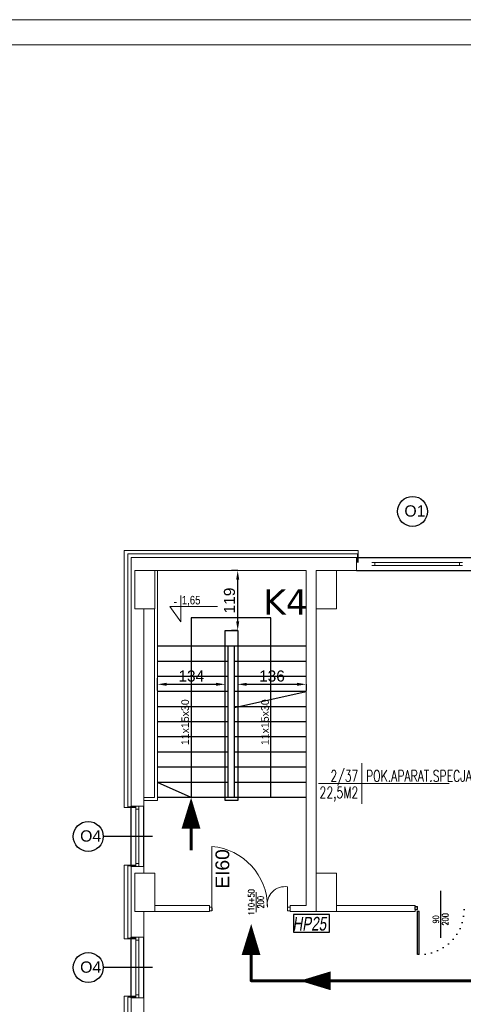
# Model space of a CAD drawing. Header units: millimetres. Extents: x 126553 to 403692, y -95821 to 38049.
# Tile 249 of 256: x 247221 to 248101, y 13172 to 15124. Entities that reach past the tile are written whole.
import ezdxf
from ezdxf.enums import TextEntityAlignment as Align

# ---------------------------------------------------------------- set-up
doc = ezdxf.new("R2010")
doc.units = ezdxf.units.MM
doc.linetypes.add('DOTX2', pattern=[12.7, 0, -12.7])
for name, color, linetype, lineweight in [('_(06 GRUBA)', 7, 'Continuous', 40), ('CIENKIE', 7, 'Continuous', 18), ('ekspertyza', 7, 'Continuous', 30), ('ewakaucja', 3, 'Continuous', 50), ('ocieplenie', 253, 'BATTING', 18), ('OKNA', 7, 'Continuous', 13), ('opisy', 7, 'Continuous', 18), ('ramki', 250, 'Continuous', 13), ('WAW_ŚLUSARKA ALUMINIOWA OPIS PB', 7, 'Continuous', 9), ('WYMIAR', 7, 'Continuous', 18), ('ŚCIANY GRUBE', 7, 'Continuous', 20)]:
    doc.layers.add(name, color=color, linetype=linetype, lineweight=lineweight)
doc.layers.add('WENTYLE_WADLIWE', color=1, linetype='Continuous')
doc.layers.add('WIDOK', color=7, linetype='Continuous')
doc.styles.add('Arial', font='arial.ttf')
doc.styles.add('OPIS', font='romans.shx', dxfattribs={"width": 0.8})
doc.styles.add('ROMANS', font='romans.shx', dxfattribs={"width": 0.7})
doc.styles.add('STYLE1', font='txt', dxfattribs={"width": 0.8})
doc.linetypes.add('BATTING', pattern='A,0.0001,-0.1,[134,LTYPESHP.SHX,S=0.1,R=0,X=-0.1,Y=0],-0.2,[134,LTYPESHP.SHX,S=0.1,R=180,X=0.1,Y=0],-0.1', length=0.4001)
doc.dimstyles.new('100 moje', dxfattribs={"dimtxt": 22, "dimasz": 12, "dimexe": 12, "dimexo": 20, "dimgap": 3, "dimtad": 1, "dimdec": 1, "dimrnd": 0.5, "dimtxsty": 'Standard', "dimblk1": 'ARCHTICK', "dimblk2": 'ARCHTICK', "dimsah": 1, "dimcen": 0.1, "dimdle": 10, "dimclrd": 256, "dimclre": 256, "dimclrt": 256, "dimadec": 0, "dimazin": 0, "dimtfac": 1, "dimtdec": 1, "dimtofl": 0, "dimtmove": 1, "dimatfit": 3, "dimfxl": 12, "dimfxlon": 1, "dimtolj": 1, "dimtzin": 0, "dimarcsym": 0})

# ---------------------------------------------------------------- blocks, each defined once
blk = doc.blocks.new('KOTA')
blk.add_lwpolyline([(81.1, 33.8), (-23.8, 33.8), (0, 0), (0, 57.5)])
at = {"style": 'Arial', "flags": 4}
blk.add_attdef('+', text='', height=18.9, dxfattribs=at).set_placement((-12, 44.5), align=Align.MIDDLE)
at = {"style": 'Arial', "width": 0.8, "flags": 4}
blk.add_attdef('00.00', (2.4, 38.1), '', height=18.9, dxfattribs=at)
blk = doc.blocks.new('OKNO')
at = {"layer": 'OKNA'}
for p, q in [((30, 15.9), (210, 15.9)), ((30, 9.9), (210, 9.9)), ((36, 9.9), (36, 15.9)), ((204, 9.9), (204, 15.9))]:
    blk.add_line(p, q, dxfattribs=at)
blk = doc.blocks.new('METKA')
for p, q in [((0, 26.9), (0, -26.9)), ((-57.4, 0), (115.4, 0))]:
    blk.add_line(p, q)
at = {"layer": 'opisy', "style": 'STYLE1', "width": 0.8, "flags": 4}
for tag, p in [('NUMER', (-6.1, 4.5)), ('POWIERZCHNIA', (-6, -24.6))]:
    blk.add_attdef(tag, text='', height=17, dxfattribs=at).set_placement(p, align=Align.RIGHT)
for tag, p in [('NAZWA', (5.3, 4.6)), ('POSADZKA', (5.6, -24.7))]:
    blk.add_attdef(tag, p, '', height=17, dxfattribs=at)
blk = doc.blocks.new('o2')
at = {"layer": 'WIDOK'}
blk.add_circle((-85.4, -0.7), 29.7, dxfattribs=at)
at = {"layer": 'opisy', "insert": (-101.5, 11.4), "char_height": 22.4, "width": 15.9, "attachment_point": 1}
blk.add_mtext('{\\fArial|b0|i0|c238|p34;O4}', dxfattribs=at)
blk = doc.blocks.new('o1')
at = {"layer": 'WIDOK'}
blk.add_circle((-85.4, -0.7), 29.7, dxfattribs=at)
at = {"layer": 'opisy', "insert": (-101.5, 11.4), "char_height": 22.4, "width": 15.9, "attachment_point": 1}
blk.add_mtext('{\\fArial|b0|i0|c238|p34;O1}', dxfattribs=at)
blk = doc.blocks.new('A$C121B6CE3')
blk.add_lwpolyline([(0, -20), (0, 20)])
at = {"style": 'OPIS', "width": 0.8}
blk.add_attdef('Szerokość', text='', height=12, rotation=90, dxfattribs=at).set_placement((0, 0), align=Align.BOTTOM_CENTER)
blk.add_attdef('Wysokość', text='', height=12, rotation=90, dxfattribs=at).set_placement((3, 0), align=Align.TOP_CENTER)
blk = doc.blocks.new('*D2444')
at = {"layer": 'Defpoints', "color": 0, "linetype": 'Continuous', "transparency": 16777216}
for p in [(247653.5, 14031.7), (247653.5, 14031.7), (247653.5, 13912.7)]:
    blk.add_point(p, dxfattribs=at)
at = {"layer": 'ekspertyza', "color": 1, "linetype": 'Continuous', "lineweight": -2, "transparency": 16777216}
for p, q in [((247653.5, 14031.7), (247641.5, 14031.7)), ((247653.5, 13930.7), (247653.5, 14013.7)), ((247653.5, 13912.7), (247641.5, 13912.7))]:
    blk.add_line(p, q, dxfattribs=at)
at = {"layer": 'ekspertyza', "color": 1, "linetype": 'Continuous', "transparency": 16777216}
for points in [[(247650.5, 14013.7), (247656.5, 14013.7), (247653.5, 14031.7)], [(247650.5, 13930.7), (247656.5, 13930.7), (247653.5, 13912.7)]]:
    blk.add_solid(points, dxfattribs=at)
at = {"layer": 'ekspertyza', "color": 1, "linetype": 'Continuous', "lineweight": 20, "transparency": 16777216, "insert": (247637.3, 13972.2), "char_height": 22, "attachment_point": 5, "rotation": 90, "style": 'Arial'}
blk.add_mtext('\\A1;119', dxfattribs=at)
blk = doc.blocks.new('*D2445')
at = {"layer": 'Defpoints', "color": 0, "linetype": 'Continuous', "transparency": 16777216}
for p in [(247628.5, 13806.1), (247494.5, 13761.7), (247628.5, 13761.7)]:
    blk.add_point(p, dxfattribs=at)
at = {"layer": 'ekspertyza', "color": 1, "linetype": 'Continuous', "lineweight": -2, "transparency": 16777216}
for p, q in [((247494.5, 13794.1), (247494.5, 13818.1)), ((247512.5, 13806.1), (247610.5, 13806.1)), ((247628.5, 13794.1), (247628.5, 13818.1))]:
    blk.add_line(p, q, dxfattribs=at)
at = {"layer": 'ekspertyza', "color": 1, "linetype": 'Continuous', "transparency": 16777216}
for points in [[(247512.5, 13809.1), (247512.5, 13803.1), (247494.5, 13806.1)], [(247610.5, 13809.1), (247610.5, 13803.1), (247628.5, 13806.1)]]:
    blk.add_solid(points, dxfattribs=at)
at = {"layer": 'ekspertyza', "color": 1, "linetype": 'Continuous', "lineweight": 20, "transparency": 16777216, "insert": (247561.5, 13822.4), "char_height": 22, "attachment_point": 5, "style": 'Arial'}
blk.add_mtext('\\A1;134', dxfattribs=at)
blk = doc.blocks.new('*D2446')
at = {"layer": 'Defpoints', "color": 0, "linetype": 'Continuous', "transparency": 16777216}
for p in [(247653.5, 13821.7), (247789.5, 13821.7), (247789.5, 13806.1)]:
    blk.add_point(p, dxfattribs=at)
at = {"layer": 'ekspertyza', "color": 1, "linetype": 'Continuous', "lineweight": -2, "transparency": 16777216}
for p, q in [((247653.5, 13806.1), (247653.5, 13794.1)), ((247671.5, 13806.1), (247771.5, 13806.1)), ((247789.5, 13806.1), (247789.5, 13794.1))]:
    blk.add_line(p, q, dxfattribs=at)
at = {"layer": 'ekspertyza', "color": 1, "linetype": 'Continuous', "transparency": 16777216}
for points in [[(247671.5, 13809.1), (247671.5, 13803.1), (247653.5, 13806.1)], [(247771.5, 13809.1), (247771.5, 13803.1), (247789.5, 13806.1)]]:
    blk.add_solid(points, dxfattribs=at)
at = {"layer": 'ekspertyza', "color": 1, "linetype": 'Continuous', "lineweight": 20, "transparency": 16777216, "insert": (247721.5, 13822.4), "char_height": 22, "attachment_point": 5, "style": 'Arial'}
blk.add_mtext('\\A1;136', dxfattribs=at)

msp = doc.modelspace()

# ---------------------------------------------------------------- linework, layer by layer
for p, q in [((248056.29728, 13303.63451), (248056.29728, 13396.65162)), ((247602.48634, 13362.92458), (247602.48634, 13356.80458)), ((248005.29728, 13359.38406), (248005.29728, 13365.50406)), ((248005.29728, 13365.50406), (248009.89188, 13365.50406)), ((248005.29728, 13359.38406), (248009.89188, 13359.38406)), ((248009.89188, 13359.38406), (248009.89188, 13365.50406)), ((248009.89188, 13270.32475), (248009.89188, 13356.62731)), ((248009.89188, 13356.62731), (248013.56755, 13356.62731)), ((248013.56755, 13270.24893), (248013.56755, 13356.62731)), ((248013.56755, 13270.24893), (248009.89188, 13270.24893))]:
    msp.add_line(p, q)
at = {"linetype": 'DOTX2', "extrusion": (0, 0, -1)}
msp.add_ellipse((248013.56755, 13359.38406), major_axis=(-63.02806, 63.02806), ratio=1, start_param=2.3561944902, end_param=3.9682396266, dxfattribs=at)
at = {"layer": '_(06 GRUBA)', "color": 3}
for points in [[(247561.17701, 13581.65846, 0, 37.5, 0), (247560.92218, 13519.95575, 37.5, 37.5, 0)], [(247680.28292, 13330.99509, 0, 37.5, 0), (247680.02808, 13269.29237, 37.5, 37.5, 0)], [(247776.54831, 13218.35067, 0, 37.5, 0), (247838.25155, 13218.35067, 37.5, 37.5, 0)]]:
    msp.add_lwpolyline(points, format="xyseb", dxfattribs=at)
at = {"layer": 'ewakaucja', "color": 3, "lineweight": 60}
msp.add_line((247560.92193, 13477.57826), (247560.92193, 13551.72107), dxfattribs=at)
msp.add_lwpolyline([(247680.02808, 13320.23407), (247680.02808, 13218.35067), (249074.07742, 13218.35067)], dxfattribs=at)
at = {"layer": 'ocieplenie'}
for p, q in [((247428.48927, 14071.65846), (247892.48927, 14071.65846)), ((247428.48927, 13561.65909), (247428.48927, 14071.65846)), ((247892.48927, 14047.56639), (247892.48927, 14071.65846)), ((247451.58135, 13561.65909), (247428.48927, 13561.65909)), ((247428.48927, 13301.65909), (247428.48927, 13447.65783)), ((247451.58135, 13447.65783), (247428.48927, 13447.65783)), ((247451.58135, 13301.65909), (247428.48927, 13301.65909)), ((247428.48927, 13081.65909), (247428.48927, 13187.65783)), ((247451.58135, 13187.65783), (247428.48927, 13187.65783))]:
    msp.add_line(p, q, dxfattribs=at)
at = {"layer": 'ocieplenie', "linetype": 'BATTING', "ltscale": 0.65}
for p, q in [((247435.48927, 14064.65846), (247890.98927, 14064.65846)), ((247435.48927, 13563.15909), (247435.48927, 14064.65846)), ((247435.48927, 13301.65909), (247435.48927, 13446.15783)), ((247435.48927, 13081.65909), (247435.48927, 13186.15783))]:
    msp.add_line(p, q, dxfattribs=at)
at = {"layer": 'ocieplenie', "linetype": 'BATTING', "ltscale": 0.15}
for p, q in [((247890.98927, 14047.56639), (247890.98927, 14064.65846)), ((247451.58135, 13563.15909), (247435.48927, 13563.15909)), ((247451.58135, 13446.15783), (247435.48927, 13446.15783)), ((247451.58135, 13303.15909), (247435.48927, 13303.15909)), ((247451.58135, 13186.15783), (247435.48927, 13186.15783))]:
    msp.add_line(p, q, dxfattribs=at)
at = {"layer": 'OKNA'}
for p, q in [((247451.58135, 13444.65846), (247451.58135, 13564.65846)), ((247457.58135, 13558.65846), (247451.58135, 13558.65846)), ((247457.58135, 13444.65846), (247457.58135, 13564.65846)), ((247457.58135, 13450.65846), (247451.58135, 13450.65846)), ((247451.58135, 13184.65846), (247451.58135, 13304.65846)), ((247457.58135, 13298.65846), (247451.58135, 13298.65846)), ((247457.58135, 13184.65846), (247457.58135, 13304.65846)), ((247457.58135, 13190.65846), (247451.58135, 13190.65846))]:
    msp.add_line(p, q, dxfattribs=at)
at = {"layer": 'opisy', "color": 7}
msp.add_line((247752.4109, 13364.60458), (247752.48634, 13404.60458), dxfattribs=at)
msp.add_lwpolyline([(247602.48634, 13364.60458), (247602.48634, 13484.60458)], dxfattribs=at)
at = {"layer": 'opisy'}
msp.add_lwpolyline([(247602.48634, 13364.60458), (247602.48634, 13464.60458)], dxfattribs=at)
at = {"layer": 'opisy', "color": 7}
for points in [[(247597.44862, 13356.80458), (247597.44862, 13364.60458), (247602.48634, 13364.60458), (247602.48634, 13356.80458)], [(247597.44862, 13356.80458), (247597.44862, 13364.60458), (247602.48634, 13364.60458), (247602.48634, 13356.80458)], [(247752.4109, 13356.80458), (247752.4109, 13364.60458), (247757.44862, 13364.60458), (247757.44862, 13356.80458)]]:
    msp.add_lwpolyline(points, close=True, dxfattribs=at)
for centre, radius, start, end in [((247592.44085, 13364.97955), 120.04607, 359.82103308, 85.19986107), ((247747.05166, 13370.03925), 34.98996, 81.06458245, 188.93541754)]:
    msp.add_arc(centre, radius, start, end, dxfattribs=at)
at = {"layer": 'ramki', "color": 0, "ltscale": 0.6}
for points in [[(246822.07419, 15123.67677), (259725.78952, 15123.67677), (259725.78952, 10923.67677), (246822.07419, 10923.67677)], [(247022.07419, 15073.67677), (259675.78952, 15073.67677), (259675.78952, 10973.67677), (247022.07419, 10973.67677)]]:
    msp.add_lwpolyline(points, close=True, dxfattribs=at)
at = {"layer": 'WENTYLE_WADLIWE', "color": 1, "true_color": 0xff0000}
msp.add_line((247764.32597, 13350.04746), (247764.32597, 13315.04746), dxfattribs=at)
msp.add_lwpolyline([(247764.32597, 13315.04746), (247835.9723, 13315.04746), (247835.9723, 13350.04746), (247764.32597, 13350.04746)], dxfattribs=at)
at = {"layer": 'WIDOK'}
for p, q in [((247889.48927, 14057.65846), (248129.48927, 14057.65846)), ((247889.48927, 14031.65846), (248129.48927, 14031.65846)), ((247789.48927, 13881.65846), (247494.48927, 13881.65846)), ((247634.48927, 13581.65846), (247634.48927, 13881.65846)), ((247647.48927, 13581.65846), (247647.48927, 13881.65846)), ((247634.48927, 13851.65846), (247494.48927, 13851.65846)), ((247789.48927, 13851.65846), (247647.48927, 13851.65846)), ((247634.48927, 13821.65846), (247494.48927, 13821.65846)), ((247789.48927, 13821.65846), (247647.48927, 13821.65846)), ((247634.48927, 13791.65846), (247494.48927, 13791.65846)), ((247789.48927, 13791.65846), (247647.48927, 13791.65846)), ((247647.48927, 13760.33493), (247789.48927, 13791.65846)), ((247634.48927, 13761.65846), (247494.48927, 13761.65846)), ((247789.48927, 13761.65846), (247647.48927, 13761.65846)), ((247634.48927, 13731.65846), (247494.48927, 13731.65846)), ((247789.48927, 13731.65846), (247647.48927, 13731.65846)), ((247634.48927, 13701.65846), (247494.48927, 13701.65846)), ((247789.48927, 13701.65846), (247647.48927, 13701.65846)), ((247634.48927, 13671.65846), (247494.48927, 13671.65846)), ((247789.48927, 13671.65846), (247647.48927, 13671.65846)), ((247634.48927, 13641.65846), (247494.48927, 13641.65846)), ((247789.48927, 13641.65846), (247647.48927, 13641.65846)), ((247634.48927, 13611.65846), (247494.48927, 13611.65846)), ((247789.48927, 13611.65846), (247647.48927, 13611.65846)), ((247650.48927, 13581.65846), (247494.48927, 13581.65846)), ((247789.48927, 13581.65846), (247650.48927, 13581.65846)), ((247442.48927, 13444.65846), (247442.48927, 13564.65846)), ((247467.48927, 13444.65846), (247467.48927, 13564.65846)), ((247386.78039, 13505.32235), (247484.40021, 13505.32235)), ((247442.48927, 13184.65846), (247442.48927, 13304.65846)), ((247467.48927, 13184.65846), (247467.48927, 13304.65846)), ((247386.78039, 13245.32235), (247484.40021, 13245.32235))]:
    msp.add_line(p, q, dxfattribs=at)
for points in [[(247719.48927, 13581.65846), (247719.48927, 13937.64899), (247561.38979, 13937.64899), (247561.38979, 13581.65846)], [(247561.38979, 13581.65846), (247494.48927, 13611.65846)]]:
    msp.add_lwpolyline(points, dxfattribs=at)
msp.add_lwpolyline([(247628.48927, 13912.65846), (247653.48927, 13912.65846), (247653.48927, 13575.65846), (247628.48927, 13575.65846)], close=True, dxfattribs=at)
at = {"layer": 'ŚCIANY GRUBE'}
for p, q in [((247889.38405, 14057.65846), (247442.48927, 14057.65846)), ((247442.48927, 13564.65846), (247442.48927, 14057.65846)), ((247889.48927, 14057.65846), (247769.48927, 14057.65846)), ((247889.48927, 14057.65846), (247769.48927, 14057.65846)), ((247889.38405, 14031.65846), (247889.38405, 14057.65846)), ((247789.48927, 14031.65846), (247489.48927, 14031.65846)), ((247494.48927, 13881.65846), (247494.48927, 14031.65846)), ((247789.48927, 13367.65846), (247789.48927, 14031.65846)), ((247889.48927, 14031.65846), (247849.48927, 14031.65846)), ((247467.48927, 13564.65846), (247467.48927, 13955.65846)), ((247488.48927, 13581.65846), (247488.48927, 13955.65846)), ((247809.48927, 13762.65846), (247809.48927, 13955.65846)), ((247494.48927, 13575.65846), (247494.48927, 13881.65846)), ((247809.48927, 13431.65846), (247809.48927, 13762.65846)), ((247488.48927, 13581.65846), (247467.48927, 13581.65846)), ((247494.48927, 13575.65846), (247467.48927, 13575.65846)), ((247467.48927, 13564.65846), (247442.48927, 13564.65846)), ((247467.48927, 13444.65846), (247442.48927, 13444.65846)), ((247442.48927, 13304.65846), (247442.48927, 13444.65846)), ((247467.48927, 13431.65846), (247467.48927, 13444.65846)), ((247467.48927, 13304.65846), (247467.48927, 13355.65846)), ((248005.29728, 13367.65846), (247849.48927, 13367.65846)), ((248005.29728, 13355.65846), (247849.48927, 13355.65846)), ((248005.29728, 13355.65846), (248005.29728, 13367.65846)), ((247467.48927, 13304.65846), (247442.48927, 13304.65846)), ((247467.48927, 13184.65846), (247442.48927, 13184.65846)), ((247442.48927, 13084.65846), (247442.48927, 13184.65846)), ((247467.48927, 13084.65846), (247467.48927, 13184.65846))]:
    msp.add_line(p, q, dxfattribs=at)
for points in [[(247449.48927, 13955.65846), (247489.48927, 13955.65846), (247489.48927, 14031.65846), (247449.48927, 14031.65846)], [(247809.48927, 13955.65846), (247849.48927, 13955.65846), (247849.48927, 14031.65846), (247809.48927, 14031.65846)], [(247449.48927, 13355.65846), (247489.48927, 13355.65846), (247489.48927, 13431.65846), (247449.48927, 13431.65846)], [(247809.48927, 13355.65846), (247849.48927, 13355.65846), (247849.48927, 13431.65846), (247809.48927, 13431.65846)]]:
    msp.add_lwpolyline(points, close=True, dxfattribs=at)
for points in [[(247489.48927, 13367.65846), (247597.44862, 13367.65846), (247597.44862, 13355.65846), (247489.48927, 13355.65846)], [(247809.48927, 13355.65846), (247757.44862, 13355.65846), (247757.44862, 13367.65846), (247789.48927, 13367.65846)]]:
    msp.add_lwpolyline(points, dxfattribs=at)

# ---------------------------------------------------------------- block references
at = {"layer": 'CIENKIE'}
ref = msp.add_blockref('METKA', (247899.83713, 13609.37905), dxfattribs=dict(at, xscale=1.5, yscale=1.5, zscale=1.5))
ref.add_attrib('RODZAJ_POMIESCZENIA', 'POK.APARAT.SPECJALNEJ', (247908.05085, 13613.16308), dxfattribs={"layer": '0', "height": 22.5, "style": 'ROMANS', "width": 0.7})
ref.add_attrib('POWIERZCHNIA', '22,5M2', dxfattribs={"layer": '0', "height": 22.5, "style": 'ROMANS', "width": 0.7}).set_placement((247892.83572, 13580.47087), align=Align.RIGHT)
ref.add_attrib('NUMER', '2/37', dxfattribs={"layer": '0', "height": 22.5, "style": 'ROMANS', "width": 0.7}).set_placement((247892.83572, 13613.16308), align=Align.RIGHT)
at = {"layer": 'WAW_ŚLUSARKA ALUMINIOWA OPIS PB', "color": 7}
ref = msp.add_blockref('A$C121B6CE3', (247690.05629, 13374.10357), dxfattribs=dict(at, xscale=-1, rotation=180))
ref.add_attrib('Szerokość', '110+50', dxfattribs={"layer": '0', "color": 7, "height": 12, "rotation": 90, "style": 'OPIS', "width": 0.8}).set_placement((247690.05629, 13374.10357), align=Align.BOTTOM_CENTER)
ref.add_attrib('Wysokość', '200', dxfattribs={"layer": '0', "color": 7, "height": 12, "rotation": 90, "style": 'OPIS', "width": 0.8}).set_placement((247693.05629, 13374.10357), align=Align.TOP_CENTER)
ref = msp.add_blockref('A$C121B6CE3', (248056.29728, 13340.16646), dxfattribs=dict(at, xscale=-1, rotation=180))
ref.add_attrib('Szerokość', '90', dxfattribs={"layer": '0', "color": 7, "height": 12, "rotation": 90, "style": 'OPIS', "width": 0.8}).set_placement((248056.29728, 13340.16646), align=Align.BOTTOM_CENTER)
ref.add_attrib('Wysokość', '200', dxfattribs={"layer": '0', "color": 7, "height": 12, "rotation": 90, "style": 'OPIS', "width": 0.8}).set_placement((248059.29728, 13340.16646), align=Align.TOP_CENTER)
at = {"layer": 'WIDOK'}
for name, p in [('o1', (248085.69844, 14149.57967)), ('o2', (247442.48927, 13505.2529)), ('o2', (247442.48927, 13245.32235))]:
    msp.add_blockref(name, p, dxfattribs=at)
at = {"layer": 'WYMIAR'}
ref = msp.add_blockref('KOTA', (247540.57372, 13930.14169), dxfattribs=dict(at, xscale=0.8999999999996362, yscale=0.8999999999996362, zscale=0.8999999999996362))
ref.add_attrib('+', '-', dxfattribs={"layer": '0', "height": 17.01, "style": 'Arial'}).set_placement((247529.8103, 13970.19795), align=Align.MIDDLE)
ref.add_attrib('00.00', '1,65', (247542.70082, 13964.47105), dxfattribs={"layer": '0', "height": 17.01, "style": 'Arial', "width": 0.8})
at = {"layer": 'ŚCIANY GRUBE'}
msp.add_blockref('OKNO', (247889.48927, 14031.65846), dxfattribs=at)

# ---------------------------------------------------------------- texts
at = {"layer": '_(06 GRUBA)', "color": 5, "insert": (247704.12906, 13994.15985), "char_height": 50, "width": 50.3872802, "attachment_point": 1, "style": 'Arial'}
msp.add_mtext('{\\fVerdana|b0|i0|c238|p34;K4}', dxfattribs=at)
at = {"layer": 'WENTYLE_WADLIWE', "color": 1, "true_color": 0xff0000, "style": 'Arial', "oblique": 9, "width": 0.7}
msp.add_text('HP25', height=27.2, dxfattribs=at).set_placement((247762.4618, 13317.87302))
at = {"layer": 'WENTYLE_WADLIWE', "color": 1, "true_color": 0xff0000, "insert": (247609.55198, 13400.99593), "char_height": 27.2, "width": 44.4174403, "attachment_point": 1, "rotation": 90, "style": 'Arial'}
msp.add_mtext('EI60', dxfattribs=at)
at = {"layer": 'WYMIAR', "char_height": 15, "width": 335.1212, "attachment_point": 1, "rotation": 90}
for insert in [(247541.76107, 13685.48386, 90), (247700.20145, 13685.48386, 90)]:
    msp.add_mtext('{\\fArial|b0|i0|c238|p34;11x15x30}', dxfattribs=dict(at, insert=insert))

# ---------------------------------------------------------------- dimensions: what is measured, and where the dimension line sits
at = {"layer": 'ekspertyza', "color": 1, "linetype": 'Continuous', "lineweight": 20, "true_color": 0xff0000}
dim = msp.add_linear_dim(base=(247653.48927, 14031.65846), p1=(247653.48927, 13912.65846), p2=(247653.48927, 14031.65846), angle=90, dimstyle='100 moje', override={"dimasz": 18, "dimgap": 5, "dimtxsty": 'Arial', "dimclrd": 1, "dimclre": 1, "dimclrt": 1}, dxfattribs=at)
dim.commit()
dim.dimension.update_dxf_attribs({"geometry": '*D2444', "text_midpoint": (247637.25667, 13972.15846)})
for base, p1, p2, picture, middle in [((247628.48927, 13806.13934), (247494.48927, 13761.65846), (247628.48927, 13761.65846), '*D2445', (247561.48927, 13822.37945)), ((247789.48927, 13806.13934), (247653.48927, 13821.65846), (247789.48927, 13821.65846), '*D2446', (247721.48927, 13822.37945))]:
    dim = msp.add_linear_dim(base=base, p1=p1, p2=p2, dimstyle='100 moje', override={"dimasz": 18, "dimgap": 5, "dimtxsty": 'Arial', "dimclrd": 1, "dimclre": 1, "dimclrt": 1}, dxfattribs=at)
    dim.commit()
    dim.dimension.update_dxf_attribs({"geometry": picture, "text_midpoint": middle})

doc.saveas('drawing.dxf')
